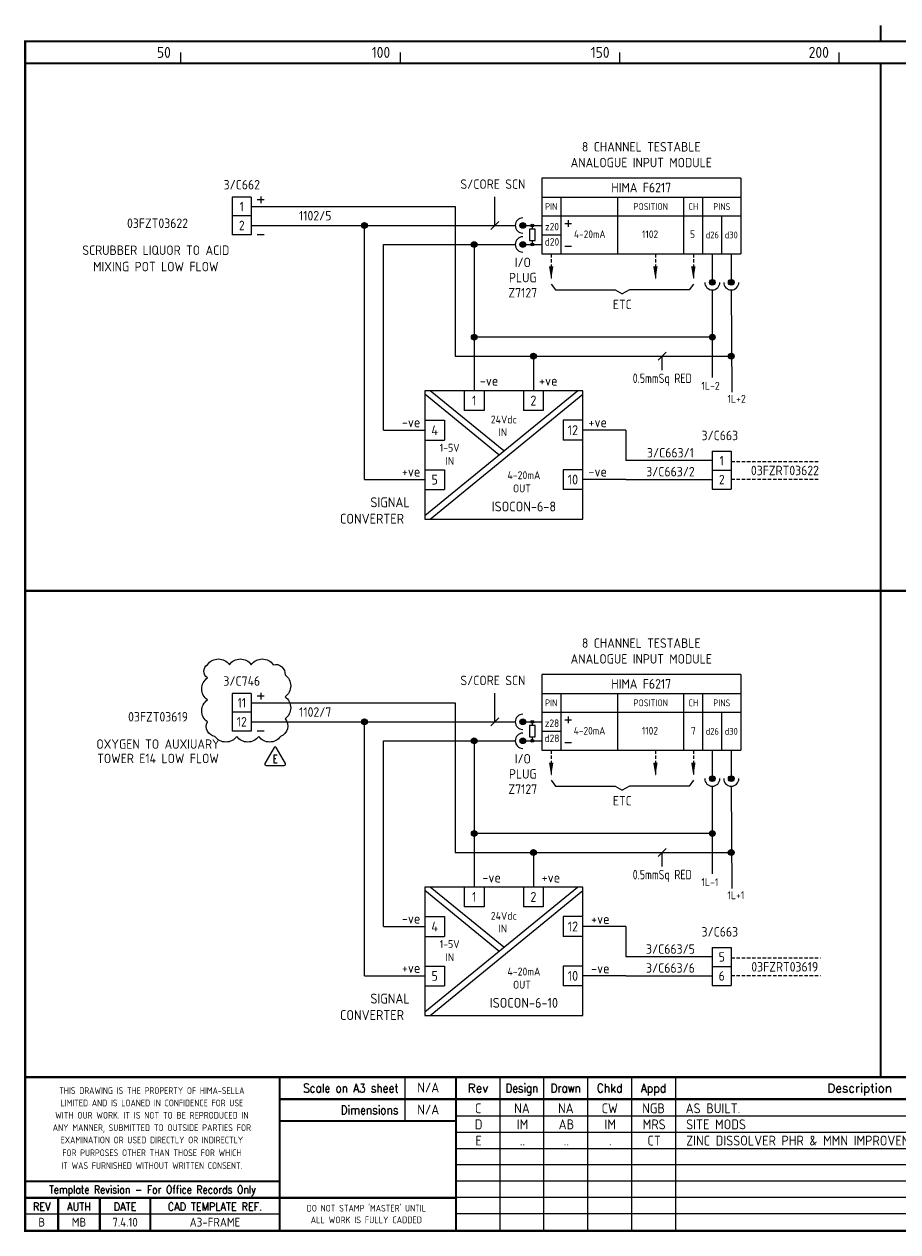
# Model space of a CAD drawing. Extents: x 14 to 408, y 0 to 275.
# Tile 1 of 2: x 14 to 213, y 0 to 275. Entities that reach past the tile are written whole.
import ezdxf
from ezdxf.enums import TextEntityAlignment as Align

# ---------------------------------------------------------------- set-up
doc = ezdxf.new("R2010")
doc.units = 0
doc.header["$LTSCALE"] = 0.25
doc.header["$MEASUREMENT"] = 0
doc.linetypes.add('HIDDEN2', pattern=[4.7625, 3.175, -1.5875])
doc.layers.get('0').update_dxf_attribs({"color": 41, "linetype": 'CONTINUOUS'})
for name, color, linetype in [('00-DRG_FRAME', 12, 'CONTINUOUS'), ('01-DRAW', 7, 'CONTINUOUS'), ('02-TEXT', 2, 'CONTINUOUS'), ('051-TEXT', 2, 'CONTINUOUS'), ('DIM', 3, 'CONTINUOUS')]:
    doc.layers.add(name, color=color, linetype=linetype)
doc.styles.add('ISO', font='iso.shx')
doc.styles.add('ROMAND', font='ROMAND')
doc.styles.add('ROMANS', font='romans.shx', dxfattribs={"width": 0.8})

# ---------------------------------------------------------------- blocks, each defined once
blk = doc.blocks.new('A3-REVA')
at = {"layer": '051-TEXT', "style": 'ISO'}
for tag, p in [('DESIGNED', (292.01, 31.7)), ('A', (117.73, 27.28)), ('DES', (127.73, 27.28)), ('DRN', (137.73, 27.28)), ('CHKD', (147.73, 27.28)), ('APPD', (157.73, 27.28)), ('DATE', (256, 27.28)), ('DRAWN', (291.72, 26.77)), ('CHECKED', (291.72, 21.89)), ('APPD', (291.65, 16.79)), ('DATE', (291.92, 11.96))]:
    blk.add_attdef(tag, text='', height=2.25, dxfattribs=at).set_placement(p, align=Align.CENTER)
blk.add_attdef('DESCRIPTION', (165.03, 27.28), '', height=2.25, dxfattribs=at)
blk = doc.blocks.new('A3-REVB')
at = {"layer": '051-TEXT', "style": 'ISO'}
for tag, p in [('A', (124.85, -20.36)), ('DES', (134.85, -20.36)), ('DRN', (144.85, -20.36)), ('CHKD', (154.85, -20.36)), ('APPD', (164.85, -20.36)), ('DATE', (263.12, -20.36))]:
    blk.add_attdef(tag, text='', height=2.25, dxfattribs=at).set_placement(p, align=Align.CENTER)
blk.add_attdef('DESCRIPTION', (172.15, -20.36), '', height=2.25, dxfattribs=at)
blk = doc.blocks.new('DOT')
for radius in [0.75, 0.65, 0.55, 0.45, 0.35, 0.25, 0.15, 0.05]:
    blk.add_circle((0, 0), radius)
blk = doc.blocks.new('A3-CONTRACT')
at = {"layer": '051-TEXT', "color": 41, "style": 'ISO'}
for tag, height, p in [('SCALE', 2.25, (106.71, 31.82)), ('DIMS', 2.25, (106.71, 26.8)), ('CONTRACT', 4.5, (344.94, 3.1)), ('CAD-REF', 2.25, (283.73, 1.84))]:
    blk.add_attdef(tag, text='', height=height, dxfattribs=at).set_placement(p, align=Align.CENTER)
for tag, p in [('TITLE_2', (303.86, 17.28)), ('TITLE_3', (303.79, 12.78))]:
    blk.add_attdef(tag, p, '', height=2.25, dxfattribs=at)
blk = doc.blocks.new('TRI-E')
at = {"layer": '01-DRAW'}
blk.add_lwpolyline([(-0.26, 2.55), (-2.34, -1.05, 0.57735), (-2.08, -1.5), (2.08, -1.5, 0.57735), (2.34, -1.05), (0.26, 2.55, 0.57735)], format="xyb", close=True, dxfattribs=at)
at = {"layer": '02-TEXT', "color": 2, "style": 'ROMANS', "width": 0.8}
blk.add_text('E', height=1.8, dxfattribs=at).set_placement((0, 0), align=Align.MIDDLE)

msp = doc.modelspace()

# ---------------------------------------------------------------- linework, layer by layer
at = {"layer": '00-DRG_FRAME'}
for p, q in [((50, 266.5), (50, 269)), ((100, 266.5), (100, 269)), ((150, 266.5), (150, 269)), ((200, 266.5), (200, 269)), ((101.01, 35.5), (101.01, 25.5)), ((122.7, 35.5), (122.7, 0.5)), ((132.7, 0.5), (132.7, 35.5)), ((142.7, 0.5), (142.7, 35.5)), ((152.7, 35.5), (152.7, 0.5)), ((162.7, 35.5), (162.7, 0.5)), ((265, 26.59), (112.7, 26.59)), ((265, 22.89), (112.7, 22.89)), ((265, 19.19), (112.7, 19.19)), ((265, 15.49), (112.7, 15.49)), ((265, 11.79), (112.7, 11.79)), ((265, 8.09), (112.7, 8.09)), ((72.5, 4.25), (14.5, 4.25)), ((265, 4.39), (112.7, 4.39))]:
    msp.add_line(p, q, dxfattribs=at)
at = {"layer": '00-DRG_FRAME', "const_width": 0.5}
for points in [[(209.5, 271.5), (209.5, 275.18)], [(209.5, 271.5), (209.5, 275.18)], [(14.5, 266.5), (404.5, 266.5)], [(209.5, 35.5), (209.5, 266.5)], [(14.5, 146.31), (404.5, 146.31)], [(404.5, 35.5), (14.5, 35.5)], [(72.5, 0.5), (72.5, 35.5)], [(112.7, 0.5), (112.7, 35.5)], [(265, 30.5), (72.5, 30.5)], [(112.7, 25.5), (72.5, 25.5)], [(14.5, 11.75), (72.5, 11.75)], [(14.5, 8), (72.5, 8)], [(22, 0.5), (22, 8)], [(31.5, 0.5), (31.5, 8)], [(43, 0.5), (43, 8)], [(112.7, 8), (72.5, 8)]]:
    msp.add_lwpolyline(points, dxfattribs=at)
msp.add_lwpolyline([(14.5, 0.5), (404.5, 0.5), (404.5, 271.5), (14.5, 271.5)], close=True, dxfattribs=at)
at = {"layer": '00-DRG_FRAME'}
msp.add_lwpolyline([(56.03, 129.48, -0.520567), (61.03, 129.48, -0.520567), (66.03, 129.48, -0.520567), (71.03, 129.48, -0.520567), (73.71, 127.16, -0.520567), (73.71, 122.16, -0.520567), (73.71, 117.16, -0.520567), (72.72, 113.15, -0.520567), (67.72, 113.15, -0.520567), (62.72, 113.15, -0.520567), (57.72, 113.15, -0.520567), (56.03, 116.46, -0.520567), (56.03, 121.46, -0.520567), (56.03, 126.46, -0.520567)], format="xyb", close=True, dxfattribs=at)
at = {"layer": '01-DRAW'}
for p, q in [((177.59, 240.36), (132.23, 240.36)), ((132.23, 240.36), (132.23, 223.08)), ((177.59, 240.36), (177.59, 223.08)), ((66.02, 236.04), (61.7, 236.04)), ((61.7, 236.04), (61.7, 227.4)), ((66.02, 236.04), (66.02, 227.4)), ((68.95, 235.39), (67.4, 235.39)), ((68.18, 236.17), (68.18, 234.62)), ((132.23, 236.04), (177.59, 236.04)), ((136.55, 236.04), (136.55, 223.08)), ((149.51, 236.04), (149.51, 223.08)), ((164.63, 223.08), (164.63, 236.04)), ((168.95, 223.08), (168.95, 236.04)), ((66.02, 231.72), (61.7, 231.72)), ((66.02, 233.88), (112.51, 233.88)), ((112.51, 233.88), (112.51, 199.79)), ((132.23, 231.72), (177.59, 231.72)), ((173.27, 223.08), (173.27, 231.72)), ((66.02, 229.56), (126.18, 229.56)), ((91.81, 171.66), (91.81, 229.56)), ((127.91, 229.56), (132.23, 229.56)), ((130.07, 229.56), (130.07, 228.7)), ((137.5, 229.99), (139.05, 229.99)), ((138.28, 230.77), (138.28, 229.22)), ((66.02, 227.4), (61.7, 227.4)), ((68.95, 227.4), (67.4, 227.4)), ((130.07, 226.11), (130.07, 225.24)), ((132.23, 227.4), (136.55, 227.4)), ((96.13, 182.91), (96.13, 225.24)), ((96.13, 225.24), (126.18, 225.24)), ((116.83, 225.24), (116.83, 191.91)), ((127.91, 225.24), (132.23, 225.24)), ((132.23, 223.08), (177.59, 223.08)), ((137.5, 224.81), (139.05, 224.81)), ((171.11, 223.08), (171.11, 216.6)), ((175.43, 223.08), (175.43, 216.6)), ((134.39, 216.22), (135.36, 214.93)), ((135.36, 214.93), (148.97, 214.93)), ((148.97, 214.93), (150.59, 213.96)), ((152.21, 214.93), (150.59, 213.96)), ((165.82, 214.93), (152.21, 214.93)), ((166.79, 216.22), (165.82, 214.93)), ((171.11, 214.87), (171.11, 194.95)), ((175.43, 214.87), (175.55, 191.55)), ((171.11, 204.11), (116.79, 204.11)), ((112.51, 199.79), (175.43, 199.79)), ((130.33, 199.79), (130.33, 191.91)), ((105.58, 163.48), (140.36, 191.91)), ((122.48, 177.29), (105.58, 191.1)), ((123.58, 178.19), (106.8, 191.91)), ((106.8, 162.66), (141.58, 191.1)), ((114.58, 191.91), (114.58, 187.41)), ((119.08, 191.91), (119.08, 187.41)), ((128.08, 191.91), (128.08, 187.41)), ((132.58, 191.91), (132.58, 187.41)), ((105.58, 185.16), (110.08, 185.16)), ((141.58, 185.16), (137.08, 185.16)), ((96.13, 182.91), (105.58, 182.91)), ((151.39, 182.91), (141.58, 182.91)), ((151.39, 182.91), (151.39, 175.98)), ((105.58, 180.66), (110.08, 180.66)), ((141.58, 180.66), (137.08, 180.66)), ((171.11, 178.14), (171.11, 169.5)), ((171.11, 178.14), (175.43, 178.14)), ((171.11, 178.14), (175.43, 178.14)), ((175.43, 178.14), (175.43, 169.5)), ((105.58, 173.91), (110.08, 173.91)), ((141.58, 173.91), (137.08, 173.91)), ((171.11, 175.98), (151.39, 175.98)), ((171.11, 173.82), (175.43, 173.82)), ((91.81, 171.66), (105.58, 171.66)), ((151.39, 171.66), (141.58, 171.66)), ((151.39, 171.66), (171.11, 171.66)), ((105.58, 169.41), (110.08, 169.41)), ((141.58, 169.41), (137.08, 169.41)), ((171.11, 169.5), (175.43, 169.5)), ((177.59, 127.27), (132.23, 127.27)), ((132.23, 127.27), (132.23, 109.99)), ((177.59, 127.27), (177.59, 109.99)), ((66.02, 122.95), (61.7, 122.95)), ((61.7, 122.95), (61.7, 114.31)), ((66.02, 122.95), (66.02, 114.31)), ((68.95, 122.3), (67.4, 122.3)), ((68.18, 123.08), (68.18, 121.52)), ((132.23, 122.95), (177.59, 122.95)), ((136.55, 122.95), (136.55, 109.99)), ((149.51, 122.95), (149.51, 109.99)), ((164.63, 109.99), (164.63, 122.95)), ((168.95, 109.99), (168.95, 122.95)), ((66.02, 118.63), (61.7, 118.63)), ((66.02, 120.79), (112.51, 120.79)), ((112.51, 120.79), (112.51, 86.7)), ((132.23, 118.63), (177.59, 118.63)), ((173.27, 109.99), (173.27, 118.63)), ((66.02, 116.47), (126.18, 116.47)), ((91.81, 58.57), (91.81, 116.47)), ((127.91, 116.47), (132.23, 116.47)), ((130.07, 116.47), (130.07, 115.6)), ((137.5, 116.9), (139.05, 116.9)), ((138.28, 117.68), (138.28, 116.12)), ((66.02, 114.31), (61.7, 114.31)), ((68.95, 114.31), (67.4, 114.31)), ((130.07, 113.01), (130.07, 112.15)), ((132.23, 114.31), (136.55, 114.31)), ((96.13, 69.82), (96.13, 112.15)), ((96.13, 112.15), (126.18, 112.15)), ((116.83, 112.15), (116.83, 78.82)), ((127.91, 112.15), (132.23, 112.15)), ((137.5, 111.72), (139.05, 111.72)), ((132.23, 109.99), (177.59, 109.99)), ((171.11, 109.99), (171.11, 103.51)), ((175.43, 109.99), (175.43, 103.51)), ((134.39, 103.13), (135.36, 101.83)), ((135.36, 101.83), (148.97, 101.83)), ((148.97, 101.83), (150.59, 100.86)), ((152.21, 101.83), (150.59, 100.86)), ((165.82, 101.83), (152.21, 101.83)), ((166.79, 103.13), (165.82, 101.83)), ((171.11, 101.78), (171.11, 81.85)), ((175.43, 101.78), (175.55, 78.46)), ((171.11, 91.02), (116.79, 91.02)), ((112.51, 86.7), (175.43, 86.7)), ((130.33, 86.7), (130.33, 78.82)), ((105.58, 50.38), (140.36, 78.82)), ((122.48, 64.2), (105.58, 78.01)), ((123.58, 65.1), (106.8, 78.82)), ((106.8, 49.57), (141.58, 78.01)), ((114.58, 78.82), (114.58, 74.32)), ((119.08, 78.82), (119.08, 74.32)), ((128.08, 78.82), (128.08, 74.32)), ((132.58, 78.82), (132.58, 74.32)), ((105.58, 72.07), (110.08, 72.07)), ((141.58, 72.07), (137.08, 72.07)), ((96.13, 69.82), (105.58, 69.82)), ((151.39, 69.82), (141.58, 69.82)), ((151.39, 69.82), (151.39, 62.89)), ((105.58, 67.57), (110.08, 67.57)), ((141.58, 67.57), (137.08, 67.57)), ((171.11, 65.05), (171.11, 56.41)), ((171.11, 65.05), (175.43, 65.05)), ((171.11, 65.05), (175.43, 65.05)), ((175.43, 65.05), (175.43, 56.41)), ((105.58, 60.82), (110.08, 60.82)), ((141.58, 60.82), (137.08, 60.82)), ((171.11, 62.89), (151.39, 62.89)), ((171.11, 60.73), (175.43, 60.73)), ((91.81, 58.57), (105.58, 58.57)), ((151.39, 58.57), (141.58, 58.57)), ((151.39, 58.57), (171.11, 58.57)), ((105.58, 56.32), (110.08, 56.32)), ((141.58, 56.32), (137.08, 56.32)), ((171.11, 56.41), (175.43, 56.41))]:
    msp.add_line(p, q, dxfattribs=at)
at = {"layer": '01-DRAW', "linetype": 'HIDDEN2'}
for p, q in [((134.39, 223.08), (134.39, 217.25)), ((158.15, 223.08), (158.15, 217.25)), ((166.79, 223.08), (166.79, 217.25)), ((175.43, 175.8), (195.35, 175.8)), ((175.43, 171.75), (195.35, 171.75)), ((134.39, 109.99), (134.39, 104.16)), ((158.15, 109.99), (158.15, 104.16)), ((166.79, 109.99), (166.79, 104.16)), ((175.43, 62.71), (195.8, 62.71)), ((175.43, 58.66), (195.8, 58.66))]:
    msp.add_line(p, q, dxfattribs=at)
at = {"layer": '01-DRAW'}
for points in [[(129.42, 226.11), (130.72, 226.11), (130.72, 228.7), (129.42, 228.7)], [(105.58, 162.66), (141.58, 162.66), (141.58, 191.91), (105.58, 191.91)], [(129.42, 113.01), (130.72, 113.01), (130.72, 115.6), (129.42, 115.6)], [(105.58, 49.57), (141.58, 49.57), (141.58, 78.82), (105.58, 78.82)]]:
    msp.add_lwpolyline(points, close=True, dxfattribs=at)
for points in [[(119.08, 187.41), (114.58, 187.41)], [(132.58, 187.41), (128.08, 187.41)], [(110.08, 185.16), (110.08, 180.66)], [(137.08, 185.16), (137.08, 180.66)], [(110.08, 173.91), (110.08, 169.41)], [(137.08, 173.91), (137.08, 169.41)], [(119.08, 74.32), (114.58, 74.32)], [(132.58, 74.32), (128.08, 74.32)], [(110.08, 72.07), (110.08, 67.57)], [(137.08, 72.07), (137.08, 67.57)], [(110.08, 60.82), (110.08, 56.32)], [(137.08, 60.82), (137.08, 56.32)]]:
    msp.add_lwpolyline(points, dxfattribs=at)
for centre, radius in [((127.91, 229.56), 0.648), ((127.91, 229.56), 0.562), ((127.91, 229.56), 0.475), ((127.91, 229.56), 0.389), ((127.91, 229.56), 0.302), ((127.91, 229.56), 0.216), ((127.91, 229.56), 0.13), ((127.91, 229.56), 0.0432), ((127.91, 225.24), 0.648), ((127.91, 225.24), 0.562), ((127.91, 225.24), 0.475), ((127.91, 225.24), 0.389), ((127.91, 225.24), 0.302), ((127.91, 225.24), 0.216), ((127.91, 225.24), 0.13), ((127.91, 225.24), 0.0432), ((171.11, 216.6), 0.648), ((171.11, 216.6), 0.562), ((171.11, 216.6), 0.475), ((171.11, 216.6), 0.389), ((171.11, 216.6), 0.302), ((171.11, 216.6), 0.216), ((171.11, 216.6), 0.13), ((171.11, 216.6), 0.0432), ((175.43, 216.6), 0.648), ((175.43, 216.6), 0.562), ((175.43, 216.6), 0.475), ((175.43, 216.6), 0.389), ((175.43, 216.6), 0.302), ((175.43, 216.6), 0.216), ((175.43, 216.6), 0.13), ((175.43, 216.6), 0.0432), ((127.91, 116.47), 0.648), ((127.91, 116.47), 0.562), ((127.91, 116.47), 0.475), ((127.91, 116.47), 0.389), ((127.91, 116.47), 0.302), ((127.91, 116.47), 0.216), ((127.91, 116.47), 0.13), ((127.91, 116.47), 0.0432), ((127.91, 112.15), 0.648), ((127.91, 112.15), 0.562), ((127.91, 112.15), 0.475), ((127.91, 112.15), 0.389), ((127.91, 112.15), 0.302), ((127.91, 112.15), 0.216), ((127.91, 112.15), 0.13), ((127.91, 112.15), 0.0432), ((171.11, 103.51), 0.648), ((171.11, 103.51), 0.562), ((171.11, 103.51), 0.475), ((171.11, 103.51), 0.389), ((171.11, 103.51), 0.302), ((171.11, 103.51), 0.216), ((171.11, 103.51), 0.13), ((171.11, 103.51), 0.0432), ((175.43, 103.51), 0.648), ((175.43, 103.51), 0.562), ((175.43, 103.51), 0.475), ((175.43, 103.51), 0.389), ((175.43, 103.51), 0.302), ((175.43, 103.51), 0.216), ((175.43, 103.51), 0.13), ((175.43, 103.51), 0.0432)]:
    msp.add_circle(centre, radius, dxfattribs=at)
for centre, start, end in [((127.91, 229.56), 90, 270), ((127.91, 225.24), 90, 270), ((171.11, 216.6), 180, 0), ((175.43, 216.6), 180, 0), ((127.91, 116.47), 90, 270), ((127.91, 112.15), 90, 270), ((171.11, 103.51), 180, 0), ((175.43, 103.51), 180, 0)]:
    msp.add_arc(centre, 1.73, start, end, dxfattribs=at)
for points in [[(134.89, 220.27), (133.88, 220.27), (134.39, 217.25)], [(158.65, 220.27), (157.64, 220.27), (158.15, 217.25)], [(167.29, 220.27), (166.28, 220.27), (166.79, 217.25)], [(134.89, 107.18), (133.88, 107.18), (134.39, 104.16)], [(158.65, 107.18), (157.64, 107.18), (158.15, 104.16)], [(167.29, 107.18), (166.28, 107.18), (166.79, 104.16)]]:
    msp.add_solid(points, dxfattribs=at)
at = {"layer": 'DIM'}
for p, q in [((121.55, 229.56), (121.55, 236.1)), ((120.65, 228.66), (122.45, 230.46)), ((158.8, 198.89), (160.6, 200.69)), ((159.7, 196.6), (159.7, 199.79)), ((121.55, 116.47), (121.55, 123.01)), ((120.65, 115.57), (122.45, 117.37)), ((158.8, 85.8), (160.6, 87.6)), ((159.7, 83.51), (159.7, 86.7))]:
    msp.add_line(p, q, dxfattribs=at)

# ---------------------------------------------------------------- block references
at = {"layer": '00-DRG_FRAME'}
msp.add_blockref('TRI-E', (71.47, 108.04), dxfattribs=at)
for name, p, values in [('A3-CONTRACT', (-0.35, 0.19), {'TITLE_2': 'ICI SYNETIX SCHEDULE - No.3 AND No.7 PLANTS', 'TITLE_3': 'FISHER-ROSEMOUNTP.O. No.  99003994', 'CAD-REF': '10265-P3-078', 'CONTRACT': 'C10265H-P3', 'SCALE': 'N/A', 'DIMS': 'N/A'}), ('A3-REVB', (-7, 43.98), {'A': 'D', 'DES': 'IM', 'DRN': 'AB', 'CHKD': 'IM', 'APPD': 'MRS', 'DESCRIPTION': 'SITE MODS', 'DATE': '11.08.11'}), ('A3-REVB', (-7, 40.28), {'A': 'E', 'DES': '..', 'DRN': '..', 'CHKD': '.', 'APPD': 'CT', 'DESCRIPTION': 'ZINC DISSOLVER PHR & MMN IMPROVEMENTS', 'DATE': '30.05.14'})]:
    msp.add_blockref(name, p, dxfattribs=at).add_auto_attribs(values)
ref = msp.add_blockref('A3-REVA', (0, 0), dxfattribs=at)
ref.add_attrib('A', 'C', dxfattribs={"layer": '051-TEXT', "height": 2.25, "style": 'ISO'}).set_placement((117.73, 27.28), align=Align.CENTER)
ref.add_attrib('DES', 'NA', dxfattribs={"layer": '051-TEXT', "height": 2.25, "style": 'ISO'}).set_placement((127.73, 27.28), align=Align.CENTER)
ref.add_attrib('DRN', 'NA', dxfattribs={"layer": '051-TEXT', "height": 2.25, "style": 'ISO'}).set_placement((137.73, 27.28), align=Align.CENTER)
ref.add_attrib('CHKD', 'CW', dxfattribs={"layer": '051-TEXT', "height": 2.25, "style": 'ISO'}).set_placement((147.73, 27.28), align=Align.CENTER)
ref.add_attrib('APPD', 'NGB', dxfattribs={"layer": '051-TEXT', "height": 2.25, "style": 'ISO'}).set_placement((157.73, 27.28), align=Align.CENTER)
ref.add_attrib('DESCRIPTION', 'AS BUILT.', (165.03, 27.28), dxfattribs={"layer": '051-TEXT', "height": 2.25, "style": 'ISO'})
ref.add_attrib('DATE', '06.06.00', dxfattribs={"layer": '051-TEXT', "height": 2.25, "style": 'ISO'}).set_placement((256, 27.28), align=Align.CENTER)
ref.add_attrib('DESIGNED', 'NH', dxfattribs={"layer": '051-TEXT', "height": 2.25, "style": 'ISO'}).set_placement((292.01, 31.7), align=Align.CENTER)
ref.add_attrib('DRAWN', 'NH', dxfattribs={"layer": '051-TEXT', "height": 2.25, "style": 'ISO'}).set_placement((291.72, 26.77), align=Align.CENTER)
ref.add_attrib('CHECKED', 'CW', dxfattribs={"layer": '051-TEXT', "height": 2.25, "style": 'ISO'}).set_placement((291.72, 21.89), align=Align.CENTER)
ref.add_attrib('APPD', 'NGB', dxfattribs={"layer": '051-TEXT', "height": 2.25, "style": 'ISO'}).set_placement((291.65, 16.79), align=Align.CENTER)
ref.add_attrib('DATE', '28.03.00', dxfattribs={"layer": '051-TEXT', "height": 2.25, "style": 'ISO'}).set_placement((291.92, 11.96), align=Align.CENTER)
at = {"layer": '01-DRAW'}
for p, xscale, yscale, zscale in [((91.81, 229.56), 0.8639999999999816, 0.8639999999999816, 0.8639999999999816), ((130.07, 229.56), 0.4320000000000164, 0.4320000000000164, 0.4320000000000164), ((116.83, 225.24), 0.8639999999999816, 0.8639999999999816, 0.8639999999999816), ((130.07, 225.24), 0.4320000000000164, 0.4320000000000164, 0.4320000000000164), ((116.83, 204.11), 0.8639999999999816, 0.8639999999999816, 0.8639999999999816), ((171.11, 204.11), 0.8639999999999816, 0.8639999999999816, 0.8639999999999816), ((130.33, 199.79), 0.8639999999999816, 0.8639999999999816, 0.8639999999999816), ((175.43, 199.79), 0.8639999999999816, 0.8639999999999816, 0.8639999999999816), ((91.81, 116.47), 0.8639999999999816, 0.8639999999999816, 0.8639999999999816), ((130.07, 116.47), 0.4320000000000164, 0.4320000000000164, 0.4320000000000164), ((116.83, 112.15), 0.8639999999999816, 0.8639999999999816, 0.8639999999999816), ((130.07, 112.15), 0.4320000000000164, 0.4320000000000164, 0.4320000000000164), ((116.83, 91.02), 0.8639999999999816, 0.8639999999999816, 0.8639999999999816), ((171.11, 91.02), 0.8639999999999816, 0.8639999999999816, 0.8639999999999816), ((130.33, 86.7), 0.8639999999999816, 0.8639999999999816, 0.8639999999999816), ((175.43, 86.7), 0.8639999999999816, 0.8639999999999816, 0.8639999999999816)]:
    msp.add_blockref('DOT', p, dxfattribs=dict(at, xscale=xscale, yscale=yscale, zscale=zscale))

# ---------------------------------------------------------------- texts
at = {"layer": '00-DRG_FRAME', "style": 'ISO'}
for s, p in [('50', (47.69, 267.75)), ('100', (97.69, 267.75)), ('150', (147.69, 267.75)), ('200', (197.69, 267.75))]:
    msp.add_text(s, height=2.5, dxfattribs=at).set_placement(p, align=Align.RIGHT)
at = {"layer": '00-DRG_FRAME', "color": 3, "style": 'ISO'}
for s, width, p in [('THIS DRAWING IS THE PROPERTY OF HIMA-SELLA', 0.9, (43.36, 32.44)), ("DO NOT STAMP 'MASTER' UNTIL", 0.95, (92.25, 5.79))]:
    msp.add_text(s, height=1.53, dxfattribs=dict(at, width=width)).set_placement(p, align=Align.MIDDLE)
at = {"layer": '00-DRG_FRAME', "color": 4, "style": 'ROMAND', "width": 0.87}
for s, p in [('Scale on A3 sheet', (99.54, 32)), ('Dimensions', (99.54, 27.01))]:
    msp.add_text(s, height=2, dxfattribs=at).set_placement(p, align=Align.RIGHT)
at = {"layer": '00-DRG_FRAME', "color": 4, "style": 'ROMAND'}
for s, p in [('Rev', (117.7, 32)), ('Description', (204.69, 32))]:
    msp.add_text(s, height=2, dxfattribs=at).set_placement(p, align=Align.CENTER)
for s, width, p in [('Design', 0.85, (127.7, 32)), ('Drawn', 0.85, (137.7, 32)), ('Chkd', 0.9, (147.7, 32)), ('Appd', 0.9, (157.7, 32))]:
    msp.add_text(s, height=2, dxfattribs=dict(at, width=width)).set_placement(p, align=Align.CENTER)
at = {"layer": '00-DRG_FRAME', "color": 3, "style": 'ISO'}
for s, width, p in [('LIMITED AND IS LOANED IN CONFIDENCE FOR USE', 0.9, (43.36, 29.62)), ('WITH OUR WORK. IT IS NOT TO BE REPRODUCED IN', 0.87, (43.36, 26.81)), ('ANY MANNER, SUBMITTED TO OUTSIDE PARTIES FOR', 0.87, (43.36, 23.99)), ('EXAMINATION OR USED DIRECTLY OR INDIRECTLY', 0.9, (43.36, 21.18)), ('FOR PURPOSES OTHER THAN THOSE FOR WHICH', 0.9, (43.36, 18.27)), ('IT WAS FURNISHED WITHOUT WRITTEN CONSENT.', 0.9, (43.36, 15.35))]:
    msp.add_text(s, height=1.53, dxfattribs=dict(at, width=width)).set_placement(p, align=Align.MIDDLE_CENTER)
at = {"layer": '00-DRG_FRAME', "color": 4, "style": 'ROMAND'}
for s, width, p in [('Template Revision - For Office Records Only', 0.85, (43.5, 9.62)), ('REV', 0.9, (18.25, 6)), ('AUTH', 0.9, (26.75, 6)), ('DATE', 0.9, (37.25, 6)), ('CAD TEMPLATE REF.', 0.9, (57.75, 6))]:
    msp.add_text(s, height=1.8, dxfattribs=dict(at, width=width)).set_placement(p, align=Align.MIDDLE)
at = {"layer": '00-DRG_FRAME', "color": 41, "style": 'ISO'}
for s, p in [('B', (18.25, 1.45)), ('MB', (26.75, 1.45)), ('7.4.10', (37.25, 1.45)), ('A3-FRAME', (57.75, 1.45))]:
    msp.add_text(s, height=2, dxfattribs=at).set_placement(p, align=Align.CENTER)
at = {"layer": '00-DRG_FRAME', "color": 3, "style": 'ISO'}
msp.add_text('ALL WORK IS FULLY CADDED', height=1.53, dxfattribs=at).set_placement((92.25, 2.98), align=Align.MIDDLE_CENTER)
at = {"layer": '01-DRAW', "style": 'ISO'}
for s, height, p in [('8 CHANNEL TESTABLE', 2.16, (154.91, 246.41)), ('ANALOGUE INPUT MODULE', 2.16, (154.91, 242.81)), ('3/C662', 2.16, (63.86, 237.77)), ('S/CORE SCN', 2.16, (121.1, 237.9)), ('HIMA F6217', 2.16, (154.91, 237.12)), ('1', 2.16, (63.86, 232.8)), ('PIN', 1.555, (134.39, 233.1)), ('POSITION', 1.555, (157.07, 233.1)), ('CH', 1.555, (166.79, 233.1)), ('PINS', 1.555, (173.27, 233.1)), ('03FZT03622', 2.16, (44.65, 228.98)), ('1102/5', 2.16, (80.6, 230.7)), ('2', 2.16, (63.86, 228.48)), ('z20', 1.728, (134.57, 228.42)), ('4-20mA', 1.728, (143.17, 226.7)), ('1102', 1.728, (156.92, 226.7)), ('5', 1.73, (166.59, 226.7)), ('d20', 1.728, (134.57, 224.97)), ('d26', 1.555, (171.11, 226.62)), ('d30', 1.555, (175.43, 226.62)), ('SCRUBBER LIQUOR TO ACID', 2.16, (44.27, 222.84)), ('MIXING POT LOW FLOW', 2.16, (44.27, 219.11)), ('I/O', 2.16, (127.91, 220.06)), ('PLUG', 2.16, (127.91, 216.6)), ('Z7127', 2.16, (127.91, 213.15)), ('ETC', 2.16, (150.59, 210.5)), ('3/C663', 2.16, (172.82, 180.63)), ('3/C663/1', 2.16, (161.57, 176.7)), ('1', 2.16, (173.27, 174.9)), ('4-20mA', 1.8, (128.17, 171.75)), ('3/C663/2', 2.16, (161.57, 172.38)), ('03FZRT03622', 2.16, (187.66, 172.65)), ('2', 2.16, (173.27, 170.58)), ('OUT', 1.8, (127.72, 168.75)), ('ISOCON-6-8', 2.25, (128.17, 164.4)), ('8 CHANNEL TESTABLE', 2.16, (154.91, 133.32)), ('ANALOGUE INPUT MODULE', 2.16, (154.91, 129.72)), ('3/C746', 2.16, (63.86, 124.68)), ('S/CORE SCN', 2.16, (121.1, 124.81)), ('HIMA F6217', 2.16, (154.91, 124.03)), ('11', 2.16, (63.86, 119.71)), ('PIN', 1.555, (134.39, 120.01)), ('POSITION', 1.555, (157.07, 120.01)), ('CH', 1.555, (166.79, 120.01)), ('PINS', 1.555, (173.27, 120.01)), ('03FZT03619', 2.16, (44.77, 116.53)), ('1102/7', 2.16, (80.6, 117.61)), ('12', 2.16, (63.86, 115.39)), ('z28', 1.728, (134.57, 115.28)), ('d28', 1.728, (134.57, 111.83)), ('4-20mA', 1.728, (143.12, 113.56)), ('1102', 1.728, (156.89, 113.56)), ('7', 1.73, (166.79, 113.56)), ('d26', 1.555, (171.11, 113.53)), ('d30', 1.555, (175.43, 113.53)), ('OXYGEN TO AUXIUARY', 2.16, (44.77, 110.31)), ('TOWER E14 LOW FLOW', 2.16, (44.77, 107.04)), ('I/O', 2.16, (127.91, 106.96)), ('PLUG', 2.16, (127.91, 103.51)), ('Z7127', 2.16, (127.91, 100.05)), ('ETC', 2.16, (150.59, 97.41)), ('3/C663', 2.16, (172.82, 67.53)), ('3/C663/5', 2.16, (161.57, 63.61)), ('5', 2.16, (173.27, 61.81)), ('3/C663/6', 2.16, (161.57, 59.29)), ('03FZRT03619', 2.16, (187.62, 59.56)), ('4-20mA', 1.8, (128.17, 58.66)), ('6', 2.16, (173.27, 57.49)), ('OUT', 1.8, (127.72, 55.66)), ('ISOCON-6-10', 2.25, (128.17, 51.31))]:
    msp.add_text(s, height=height, dxfattribs=at).set_placement(p, align=Align.CENTER)
at = {"layer": '01-DRAW', "style": 'ISO', "width": 0.85}
for p in [(159.7, 193.66), (159.7, 80.57)]:
    msp.add_text('0.5mmSq RED', height=2.16, dxfattribs=at).set_placement(p, align=Align.CENTER)
at = {"layer": '01-DRAW', "style": 'ISO'}
for s, p in [('-ve', (122.33, 193.04)), ('+ve', (135.83, 193.04)), ('-ve', (104.56, 183.59)), ('+ve', (147.1, 183.59)), ('+ve', (104.56, 172.34)), ('-ve', (147.1, 172.34)), ('-ve', (122.92, 79.85)), ('+ve', (136.42, 79.85)), ('-ve', (104.56, 70.5)), ('+ve', (147.69, 70.4)), ('+ve', (104.56, 59.25)), ('-ve', (147.69, 59.15))]:
    msp.add_text(s, height=2.25, dxfattribs=at).set_placement(p, align=Align.RIGHT)
for s, height, p in [('1L-2', 1.8, (168.62, 192.11)), ('1L+2', 1.8, (174.56, 189.15)), ('1-5V', 1.8, (108.97, 178.01)), ('IN', 1.8, (110.32, 175.01)), ('SIGNAL', 2.25, (93.18, 165.36)), ('CONVERTER', 2.25, (86.25, 161.61)), ('1L-1', 1.8, (168.62, 79.02)), ('1L+1', 1.8, (174.56, 76.05)), ('1-5V', 1.8, (108.97, 64.92)), ('IN', 1.8, (110.32, 61.92)), ('SIGNAL', 2.25, (93.18, 52.27)), ('CONVERTER', 2.25, (86.25, 48.52))]:
    msp.add_text(s, height=height, dxfattribs=at).set_placement(p)
for s, height, p in [('1', 2.25, (116.83, 189.66)), ('2', 2.25, (130.33, 189.66)), ('24Vdc', 1.8, (123.58, 185.35)), ('12', 2.25, (139.33, 182.91)), ('4', 2.25, (107.83, 182.91)), ('IN', 1.8, (123.35, 182.47)), ('5', 2.25, (107.83, 171.66)), ('10', 2.25, (139.33, 171.66)), ('1', 2.25, (116.83, 76.57)), ('2', 2.25, (130.33, 76.57)), ('24Vdc', 1.8, (123.58, 72.25)), ('4', 2.25, (107.83, 69.82)), ('IN', 1.8, (123.35, 69.37)), ('12', 2.25, (139.33, 69.82)), ('5', 2.25, (107.83, 58.57)), ('10', 2.25, (139.33, 58.57))]:
    msp.add_text(s, height=height, dxfattribs=at).set_placement(p, align=Align.MIDDLE)

doc.saveas('drawing.dxf')
